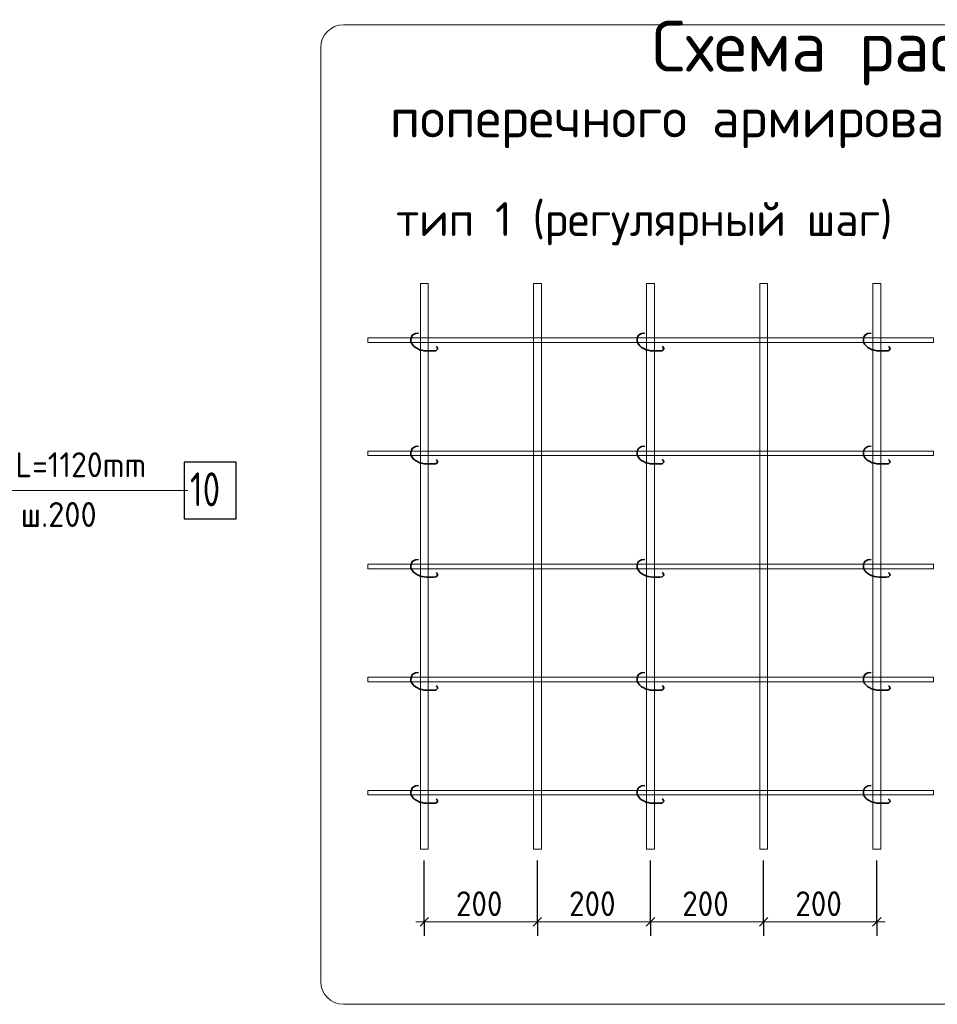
# Model space of a CAD drawing. Header units: millimetres. Extents: x 0 to 50400, y 0 to 35762.
# Tile 12 of 18: x 25976 to 35710, y 8915 to 19360. Entities that reach past the tile are written whole.
import ezdxf

# ---------------------------------------------------------------- set-up
doc = ezdxf.new("R2010")
doc.units = ezdxf.units.MM
doc.linetypes.add('______2', pattern=[324, 240, -84])
for name, color, linetype, lineweight in [('Standard', 7, 'Continuous', 25), ('Общий01', 7, 'Continuous', 13), ('Позиционная метка линия выноска', 7, 'Continuous', 13), ('Размерная линия_ общее', 7, 'Continuous', 13)]:
    doc.layers.add(name, color=color, linetype=linetype, lineweight=lineweight)
doc.layers.add('Стена Хомут', color=7, linetype='______2', true_color=0xa0a0a0)
doc.styles.add('ISOCPEUR', font='txt')

msp = doc.modelspace()

# ---------------------------------------------------------------- linework, layer by layer
at = {"layer": 'Standard', "color": 7, "linetype": 'Continuous', "lineweight": 13, "transparency": 33554687}
for p, q in [((30226, 16560), (30310, 16560)), ((31426, 16560), (31510, 16560)), ((32626, 16560), (32710, 16560)), ((33826, 16560), (33910, 16560)), ((35026, 16560), (35110, 16560))]:
    msp.add_line(p, q, dxfattribs=at)
at = {"layer": 'Standard', "color": 7, "linetype": 'Continuous', "lineweight": 18, "transparency": 33554687}
for p, q in [((29668, 15984), (29668, 15936)), ((29668, 14784), (29668, 14736)), ((29668, 13584), (29668, 13536)), ((29668, 12384), (29668, 12336)), ((29668, 11184), (29668, 11136))]:
    msp.add_line(p, q, dxfattribs=at)
at = {"layer": 'Standard', "color": 7, "linetype": 'Continuous', "lineweight": 13, "transparency": 33554687}
for points in [[(30310, 16560), (30310, 10560), (30226, 10560), (30226, 16560)], [(31510, 16560), (31510, 10560), (31426, 10560), (31426, 16560)], [(32710, 16560), (32710, 10560), (32626, 10560), (32626, 16560)], [(33910, 16560), (33910, 10560), (33826, 10560), (33826, 16560)], [(35110, 16560), (35110, 10560), (35026, 10560), (35026, 16560)]]:
    msp.add_lwpolyline(points, dxfattribs=at)
at = {"layer": 'Standard', "color": 7, "linetype": 'Continuous', "lineweight": 18, "transparency": 33554687}
for points in [[(29668, 15936), (35668, 15936), (35668, 15984), (29668, 15984)], [(29668, 14736), (35668, 14736), (35668, 14784), (29668, 14784)], [(29668, 13536), (35668, 13536), (35668, 13584), (29668, 13584)], [(29668, 12336), (35668, 12336), (35668, 12384), (29668, 12384)], [(29668, 11136), (35668, 11136), (35668, 11184), (29668, 11184)]]:
    msp.add_lwpolyline(points, dxfattribs=at)
at = {"layer": 'Standard', "color": 7, "linetype": 'Continuous', "lineweight": 35, "transparency": 33554687}
for points in [[(30208, 16035), (30173, 16031), (30141, 16012), (30131, 15990), (30126, 15966), (30126, 15941), (30139, 15919), (30154, 15899), (30173, 15884), (30196, 15872), (30218, 15859), (30242, 15854), (30267, 15849), (30292, 15847), (30317, 15847), (30341, 15847), (30366, 15847), (30391, 15849), (30410, 15867), (30401, 15889), (30393, 15894)], [(32608, 16035), (32573, 16031), (32541, 16012), (32531, 15990), (32526, 15966), (32526, 15941), (32539, 15919), (32554, 15899), (32573, 15884), (32596, 15872), (32618, 15859), (32642, 15854), (32667, 15849), (32692, 15847), (32717, 15847), (32741, 15847), (32766, 15847), (32791, 15849), (32810, 15867), (32801, 15889), (32793, 15894)], [(35008, 16035), (34973, 16031), (34941, 16012), (34931, 15990), (34926, 15966), (34926, 15941), (34939, 15919), (34954, 15899), (34973, 15884), (34996, 15872), (35018, 15859), (35042, 15854), (35067, 15849), (35092, 15847), (35117, 15847), (35141, 15847), (35166, 15847), (35191, 15849), (35210, 15867), (35201, 15889), (35193, 15894)], [(30208, 14835), (30173, 14831), (30141, 14812), (30131, 14790), (30126, 14766), (30126, 14741), (30139, 14719), (30154, 14699), (30173, 14684), (30196, 14672), (30218, 14659), (30242, 14654), (30267, 14649), (30292, 14647), (30317, 14647), (30341, 14647), (30366, 14647), (30391, 14649), (30410, 14667), (30401, 14689), (30393, 14694)], [(32608, 14835), (32573, 14831), (32541, 14812), (32531, 14790), (32526, 14766), (32526, 14741), (32539, 14719), (32554, 14699), (32573, 14684), (32596, 14672), (32618, 14659), (32642, 14654), (32667, 14649), (32692, 14647), (32717, 14647), (32741, 14647), (32766, 14647), (32791, 14649), (32810, 14667), (32801, 14689), (32793, 14694)], [(35008, 14835), (34973, 14831), (34941, 14812), (34931, 14790), (34926, 14766), (34926, 14741), (34939, 14719), (34954, 14699), (34973, 14684), (34996, 14672), (35018, 14659), (35042, 14654), (35067, 14649), (35092, 14647), (35117, 14647), (35141, 14647), (35166, 14647), (35191, 14649), (35210, 14667), (35201, 14689), (35193, 14694)], [(30208, 13635), (30173, 13631), (30141, 13612), (30131, 13590), (30126, 13566), (30126, 13541), (30139, 13519), (30154, 13499), (30173, 13484), (30196, 13472), (30218, 13459), (30242, 13454), (30267, 13449), (30292, 13447), (30317, 13447), (30341, 13447), (30366, 13447), (30391, 13449), (30410, 13467), (30401, 13489), (30393, 13494)], [(32608, 13635), (32573, 13631), (32541, 13612), (32531, 13590), (32526, 13566), (32526, 13541), (32539, 13519), (32554, 13499), (32573, 13484), (32596, 13472), (32618, 13459), (32642, 13454), (32667, 13449), (32692, 13447), (32717, 13447), (32741, 13447), (32766, 13447), (32791, 13449), (32810, 13467), (32801, 13489), (32793, 13494)], [(35008, 13635), (34973, 13631), (34941, 13612), (34931, 13590), (34926, 13566), (34926, 13541), (34939, 13519), (34954, 13499), (34973, 13484), (34996, 13472), (35018, 13459), (35042, 13454), (35067, 13449), (35092, 13447), (35117, 13447), (35141, 13447), (35166, 13447), (35191, 13449), (35210, 13467), (35201, 13489), (35193, 13494)], [(30208, 12435), (30173, 12431), (30141, 12412), (30131, 12390), (30126, 12366), (30126, 12341), (30139, 12319), (30154, 12299), (30173, 12284), (30196, 12272), (30218, 12259), (30242, 12254), (30267, 12249), (30292, 12247), (30317, 12247), (30341, 12247), (30366, 12247), (30391, 12249), (30410, 12267), (30401, 12289), (30393, 12294)], [(32608, 12435), (32573, 12431), (32541, 12412), (32531, 12390), (32526, 12366), (32526, 12341), (32539, 12319), (32554, 12299), (32573, 12284), (32596, 12272), (32618, 12259), (32642, 12254), (32667, 12249), (32692, 12247), (32717, 12247), (32741, 12247), (32766, 12247), (32791, 12249), (32810, 12267), (32801, 12289), (32793, 12294)], [(35008, 12435), (34973, 12431), (34941, 12412), (34931, 12390), (34926, 12366), (34926, 12341), (34939, 12319), (34954, 12299), (34973, 12284), (34996, 12272), (35018, 12259), (35042, 12254), (35067, 12249), (35092, 12247), (35117, 12247), (35141, 12247), (35166, 12247), (35191, 12249), (35210, 12267), (35201, 12289), (35193, 12294)], [(30208, 11235), (30173, 11231), (30141, 11212), (30131, 11190), (30126, 11166), (30126, 11141), (30139, 11119), (30154, 11099), (30173, 11084), (30196, 11072), (30218, 11059), (30242, 11054), (30267, 11049), (30292, 11047), (30317, 11047), (30341, 11047), (30366, 11047), (30391, 11049), (30410, 11067), (30401, 11089), (30393, 11094)], [(32608, 11235), (32573, 11231), (32541, 11212), (32531, 11190), (32526, 11166), (32526, 11141), (32539, 11119), (32554, 11099), (32573, 11084), (32596, 11072), (32618, 11059), (32642, 11054), (32667, 11049), (32692, 11047), (32717, 11047), (32741, 11047), (32766, 11047), (32791, 11049), (32810, 11067), (32801, 11089), (32793, 11094)], [(35008, 11235), (34973, 11231), (34941, 11212), (34931, 11190), (34926, 11166), (34926, 11141), (34939, 11119), (34954, 11099), (34973, 11084), (34996, 11072), (35018, 11059), (35042, 11054), (35067, 11049), (35092, 11047), (35117, 11047), (35141, 11047), (35166, 11047), (35191, 11049), (35210, 11067), (35201, 11089), (35193, 11094)]]:
    msp.add_lwpolyline(points, dxfattribs=at)
at = {"layer": 'Общий01', "color": 240, "linetype": 'Continuous', "lineweight": 18, "transparency": 33554687}
for p, q in [((29410, 19306), (46433, 19306)), ((29170, 9155), (29170, 19066)), ((46433, 8915), (29410, 8915))]:
    msp.add_line(p, q, dxfattribs=at)
for centre, start, end in [((29410, 19066), 90, 180), ((29410, 9155), 180, 270)]:
    msp.add_arc(centre, 240, start, end, dxfattribs=at)
at = {"layer": 'Позиционная метка линия выноска', "color": 7, "linetype": 'Continuous', "lineweight": 13, "transparency": 33554687}
msp.add_lwpolyline([(8094, 13806), (8654, 14366), (27758, 14366)], dxfattribs=at)
at = {"layer": 'Размерная линия_ общее', "color": 253, "linetype": 'Continuous', "lineweight": -3, "true_color": 0xa0a0a0, "transparency": 33554687}
for p, q in [((30268, 9790), (30268, 10440)), ((35068, 9790), (35068, 10440)), ((30268, 9790), (30268, 9940)), ((31468, 9790), (31468, 9940)), ((32668, 9790), (32668, 9940)), ((33868, 9790), (33868, 9940)), ((35068, 9790), (35068, 9940)), ((30268, 9790), (30268, 9640)), ((31468, 9790), (31468, 9640)), ((32668, 9790), (32668, 9640)), ((33868, 9790), (33868, 9640)), ((35068, 9790), (35068, 9640))]:
    msp.add_line(p, q, dxfattribs=at)
at = {"layer": 'Размерная линия_ общее', "color": 7, "linetype": 'Continuous', "lineweight": 25, "transparency": 33554687}
for p, q in [((30223, 9745), (30313, 9835)), ((31423, 9745), (31513, 9835)), ((32623, 9745), (32713, 9835)), ((33823, 9745), (33913, 9835)), ((35023, 9745), (35113, 9835))]:
    msp.add_line(p, q, dxfattribs=at)
at = {"layer": 'Размерная линия_ общее', "color": 7, "linetype": 'Continuous', "lineweight": 13, "transparency": 33554687}
for p, q in [((30268, 9790), (30178, 9790)), ((30268, 9790), (31468, 9790)), ((31468, 9790), (32668, 9790)), ((32668, 9790), (33868, 9790)), ((33868, 9790), (35068, 9790)), ((35068, 9790), (35158, 9790))]:
    msp.add_line(p, q, dxfattribs=at)
at = {"layer": 'Размерная линия_ общее', "color": 253, "linetype": 'Continuous', "lineweight": -3, "true_color": 0xa0a0a0, "transparency": 33554687}
for points in [[(31468, 9790), (31468, 9810), (31468, 9810), (31468, 9810), (31468, 9810), (31468, 9810), (31468, 9810), (31468, 10390), (31468, 10390), (31468, 10440)], [(32668, 9790), (32668, 9810), (32668, 9810), (32668, 9810), (32668, 9810), (32668, 10440)], [(33868, 9790), (33868, 9810), (33868, 9810), (33868, 10440)]]:
    msp.add_lwpolyline(points, dxfattribs=at)
at = {"layer": 'Стена Хомут', "color": 7, "linetype": 'Continuous', "lineweight": 25, "transparency": 33554687}
msp.add_lwpolyline([(27722, 14066), (28274, 14066), (28274, 14666), (27722, 14666), (27722, 14066)], dxfattribs=at)

# ---------------------------------------------------------------- texts
at = {"layer": 'Standard', "color": 7, "linetype": 'Continuous', "lineweight": 50, "transparency": 33554687, "attachment_point": 7, "style": 'ISOCPEUR'}
for s, insert, char_height, width in [('\\W0.99;Схема раскладки стержней', (32683, 18663), 540, 9549.95), ('\\W0.99;поперечного армирования (стяжек) с шагом 400х400мм', (29902, 17997), 420, 14984.67)]:
    msp.add_mtext(s, dxfattribs=dict(at, insert=insert, char_height=char_height, width=width))
at = {"layer": 'Standard', "color": 7, "linetype": 'Continuous', "lineweight": 25, "transparency": 33554687, "insert": (29969, 16967), "char_height": 360, "width": 5536.46, "attachment_point": 7, "style": 'ISOCPEUR'}
msp.add_mtext('\\W0.97;тип 1 (регулярный шаг)', dxfattribs=at)
at = {"layer": 'Размерная линия_ общее', "color": 7, "linetype": 'Continuous', "lineweight": 25, "transparency": 33554687, "char_height": 264, "width": 674.38, "attachment_point": 7, "style": 'ISOCPEUR'}
for insert in [(30604, 9850), (31804, 9850), (33004, 9850), (34204, 9850)]:
    msp.add_mtext('\\W0.91;200', dxfattribs=dict(at, insert=insert))
at = {"layer": 'Стена Хомут', "color": 7, "linetype": 'Continuous', "lineweight": 13, "transparency": 33554687, "attachment_point": 7, "style": 'ISOCPEUR'}
for s, insert, char_height, width in [('\\W0.93;ø8 L=1120mm ', (25393, 14507), 264, 2339.98), ('\\W0.75;10', (27782, 14198), 360, 566.73), ('\\W0.95;ш.200 ', (25987, 13979), 264, 1154.56)]:
    msp.add_mtext(s, dxfattribs=dict(at, insert=insert, char_height=char_height, width=width))

doc.saveas('drawing.dxf')
